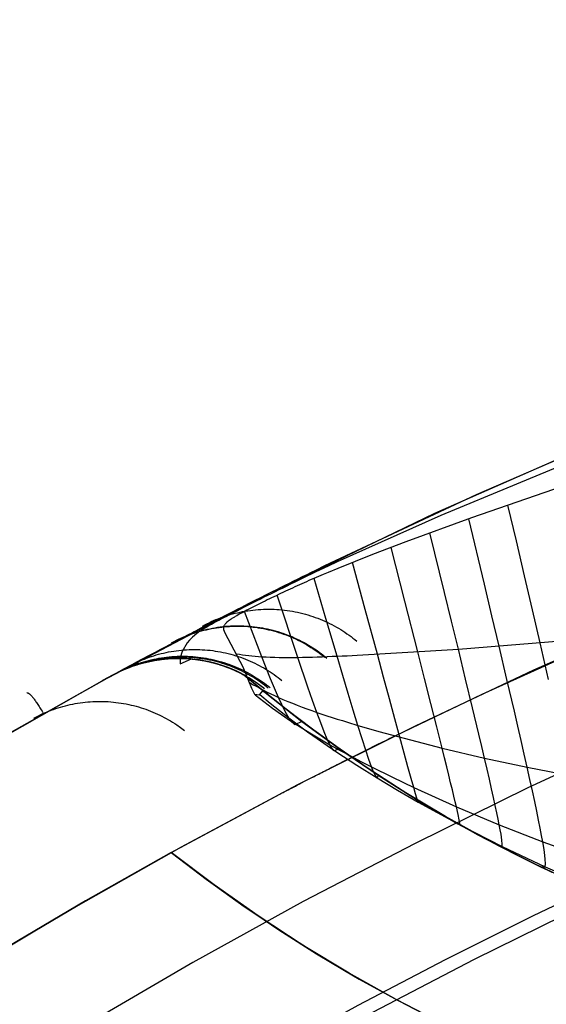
# Model space of a CAD drawing. Header units: millimetres. Extents: x -118 to 118, y -118 to 118.
# Tile 32 of 68: x -58 to -47, y 96 to 117. Entities that reach past the tile are written whole.
import ezdxf

# ---------------------------------------------------------------- set-up
doc = ezdxf.new("R2010")
doc.units = ezdxf.units.MM
doc.header["$MEASUREMENT"] = 0
doc.layers.add('Predefinito', color=5, linetype='Continuous')

msp = doc.modelspace()

# ---------------------------------------------------------------- linework, layer by layer
at = {"layer": 'Predefinito'}
for points in [[(2.028, 117.482), (-2.028, 117.482), (-6.082, 117.342), (-10.129, 117.063), (-14.163, 116.643), (-18.181, 116.085), (-22.177, 115.388), (-26.146, 114.554), (-30.085, 113.583), (-33.987, 112.477), (-37.849, 111.237), (-41.666, 109.864), (-45.433, 108.361), (-49.146, 106.728), (-52.801, 104.968), (-56.393, 103.083), (-59.917, 101.075)], [(0, 113.5), (-2.519, 113.472), (-5.06, 113.387), (-7.62, 113.244), (-10.198, 113.041), (-12.793, 112.777), (-15.401, 112.45), (-18.022, 112.06), (-20.653, 111.605), (-23.291, 111.084), (-25.935, 110.497), (-28.583, 109.842), (-31.23, 109.119), (-33.877, 108.326), (-36.518, 107.465), (-39.153, 106.533), (-41.779, 105.531), (-44.392, 104.459), (-46.99, 103.316), (-49.57, 102.103), (-52.13, 100.82), (-54.666, 99.468), (-57.177, 98.046), (-59.658, 96.556)], [(-53.299, 103.218), (-53.382, 103.261), (-53.466, 103.302), (-53.551, 103.339), (-53.637, 103.374), (-53.724, 103.406), (-53.812, 103.436), (-53.901, 103.463), (-53.99, 103.487), (-54.081, 103.508), (-54.172, 103.526), (-54.264, 103.542), (-54.357, 103.555), (-54.45, 103.565), (-54.543, 103.572), (-54.636, 103.576), (-54.729, 103.577), (-54.821, 103.575), (-54.914, 103.571), (-55.007, 103.563), (-55.1, 103.553), (-55.192, 103.54), (-55.284, 103.524), (-55.375, 103.505), (-55.466, 103.483), (-55.556, 103.459), (-55.644, 103.432), (-55.732, 103.402), (-55.819, 103.37), (-55.904, 103.334), (-55.989, 103.296), (-56.073, 103.256), (-56.156, 103.212)], [(-61.251, 100.272), (-58.722, 101.774), (-56.156, 103.212)], [(-61.251, 100.272), (-58.745, 101.761), (-56.203, 103.187)], [(-33.558, 103.176), (-36.057, 102.308), (-38.543, 101.374), (-41.016, 100.375), (-43.459, 99.318), (-45.881, 98.2), (-48.282, 97.02), (-50.662, 95.779), (-53.009, 94.483), (-55.325, 93.131), (-57.612, 91.723), (-59.869, 90.259)], [(-46.582, 98.917), (-47.396, 99.312), (-48.196, 99.73), (-48.979, 100.17), (-49.746, 100.631), (-50.494, 101.112), (-51.225, 101.613), (-51.936, 102.131), (-52.628, 102.667), (-53.299, 103.218)], [(-32.914, 96.098), (-33.958, 96.085), (-35.002, 96.108), (-36.044, 96.167), (-37.084, 96.261), (-38.12, 96.392), (-39.151, 96.559), (-40.176, 96.761), (-41.192, 96.999), (-42.2, 97.272), (-43.198, 97.579), (-44.185, 97.921), (-45.159, 98.297), (-46.12, 98.706), (-47.066, 99.148), (-47.996, 99.623), (-48.909, 100.13), (-49.804, 100.668), (-50.68, 101.236), (-51.535, 101.835), (-52.37, 102.463), (-53.182, 103.119)], [(-52.882, 102.871), (-52.833, 102.832), (-52.034, 102.205), (-51.214, 101.605), (-50.374, 101.033), (-49.515, 100.489), (-48.638, 99.975), (-47.746, 99.492), (-46.835, 99.037), (-45.91, 98.613), (-44.973, 98.221), (-44.022, 97.862), (-43.06, 97.534), (-42.087, 97.239), (-41.105, 96.977), (-40.115, 96.748), (-39.117, 96.553), (-38.114, 96.391), (-37.106, 96.264), (-36.093, 96.17), (-35.079, 96.111), (-34.063, 96.086), (-33.046, 96.095)], [(-54.881, 99.349), (-52.516, 100.62)], [(-58.598, 97.203), (-56.75, 98.294), (-54.881, 99.349)], [(-54.881, 99.349), (-56.75, 98.294), (-58.598, 97.203)], [(-54.881, 99.349), (-54.12, 98.77), (-53.338, 98.209), (-52.536, 97.667), (-51.714, 97.145), (-50.873, 96.645), (-50.015, 96.167), (-49.139, 95.711), (-48.247, 95.28), (-47.34, 94.873), (-46.418, 94.492), (-45.483, 94.137), (-44.537, 93.808), (-43.579, 93.507), (-42.612, 93.235), (-41.636, 92.99), (-40.653, 92.774), (-39.664, 92.588), (-38.67, 92.43), (-37.673, 92.302), (-36.675, 92.204), (-35.675, 92.135), (-34.676, 92.095), (-33.679, 92.085)], [(-33.085, 92.093), (-34.256, 92.087), (-35.427, 92.122), (-36.596, 92.197), (-37.762, 92.312), (-38.923, 92.467), (-40.078, 92.662), (-41.226, 92.896), (-42.365, 93.17), (-43.494, 93.482), (-44.611, 93.833), (-45.716, 94.222), (-46.807, 94.649), (-47.883, 95.113), (-48.942, 95.613), (-49.984, 96.15), (-51.006, 96.722), (-52.008, 97.328), (-52.989, 97.969), (-53.947, 98.643), (-54.881, 99.349)]]:
    msp.add_lwpolyline(points, dxfattribs=at)
at = {"layer": 'Predefinito', "extrusion": (0.911379, 0.402689, -0.085031)}
msp.add_lwpolyline([(117.5, -135.429), (117.499, -135.373), (117.498, -135.317), (117.495, -135.262), (117.492, -135.206), (117.487, -135.15), (117.481, -135.094), (117.474, -135.038), (117.467, -134.982), (117.458, -134.927), (117.448, -134.871), (117.437, -134.815), (117.425, -134.76), (117.411, -134.705), (117.397, -134.65), (117.382, -134.595), (117.366, -134.541), (117.348, -134.487), (117.33, -134.433), (117.311, -134.38), (117.29, -134.327), (117.269, -134.275), (117.247, -134.222), (117.224, -134.171), (117.199, -134.12), (117.174, -134.069), (117.148, -134.019), (117.122, -133.97), (117.094, -133.921), (117.065, -133.873), (117.036, -133.826), (117.006, -133.779), (116.975, -133.733)], dxfattribs=at)
at = {"layer": 'Predefinito', "extrusion": (0.907872, 0.409396, -0.090354)}
msp.add_lwpolyline([(117.5, -135.289), (117.498, -135.186), (117.493, -135.082), (117.484, -134.979), (117.471, -134.876), (117.455, -134.773), (117.436, -134.67), (117.412, -134.568), (117.385, -134.467), (117.355, -134.367), (117.321, -134.268), (117.284, -134.17), (117.243, -134.074), (117.199, -133.979), (117.152, -133.887), (117.103, -133.796), (117.05, -133.708)], dxfattribs=at)
at = {"layer": 'Predefinito', "extrusion": (0.904591, 0.4162, -0.092158)}
msp.add_lwpolyline([(117.5, -135.187), (117.499, -135.094), (117.494, -134.999), (117.487, -134.905), (117.476, -134.811), (117.463, -134.717), (117.447, -134.624), (117.427, -134.53), (117.405, -134.438), (117.38, -134.346), (117.352, -134.255), (117.321, -134.165), (117.287, -134.077), (117.25, -133.989), (117.211, -133.903), (117.17, -133.819), (117.126, -133.736)], dxfattribs=at)
at = {"layer": 'Predefinito', "extrusion": (0.900355, 0.422547, -0.103995)}
msp.add_lwpolyline([(117.5, -134.943), (117.499, -134.859), (117.495, -134.774), (117.489, -134.69), (117.481, -134.605), (117.47, -134.521), (117.457, -134.436), (117.441, -134.352), (117.423, -134.269), (117.403, -134.186), (117.38, -134.104), (117.355, -134.022), (117.328, -133.942), (117.298, -133.862), (117.266, -133.783), (117.233, -133.705), (117.197, -133.629)], dxfattribs=at)
at = {"layer": 'Predefinito', "extrusion": (0.898207, 0.429873, -0.091839)}
msp.add_lwpolyline([(117.5, -135.019), (117.499, -134.946), (117.496, -134.872), (117.492, -134.798), (117.485, -134.724), (117.477, -134.65), (117.467, -134.577), (117.455, -134.503), (117.442, -134.43), (117.426, -134.357), (117.409, -134.285), (117.39, -134.213), (117.369, -134.142), (117.346, -134.071), (117.322, -134.001), (117.296, -133.932), (117.268, -133.864)], dxfattribs=at)
at = {"layer": 'Predefinito', "extrusion": (0.897307, 0.433633, -0.082473)}
msp.add_lwpolyline([(117.5, -135.093), (117.499, -135.024), (117.497, -134.956), (117.493, -134.888), (117.488, -134.82), (117.481, -134.751), (117.472, -134.683), (117.462, -134.616), (117.45, -134.548), (117.437, -134.481), (117.422, -134.413), (117.406, -134.347), (117.388, -134.281), (117.369, -134.215), (117.348, -134.15), (117.326, -134.085), (117.302, -134.021)], dxfattribs=at)
at = {"layer": 'Predefinito', "extrusion": (0.893799, 0.436125, -0.104493)}
msp.add_lwpolyline([(117.5, -134.774), (117.499, -134.71), (117.497, -134.647), (117.494, -134.584), (117.489, -134.521), (117.483, -134.458), (117.476, -134.394), (117.467, -134.332), (117.457, -134.269), (117.446, -134.206), (117.433, -134.144), (117.419, -134.082), (117.404, -134.02), (117.387, -133.959), (117.37, -133.898), (117.35, -133.838), (117.33, -133.778)], dxfattribs=at)
at = {"layer": 'Predefinito', "extrusion": (0.83088, 0.416862, -0.368597)}
msp.add_lwpolyline([(117.5, -125.705), (117.5, -125.651), (117.498, -125.598), (117.496, -125.544), (117.492, -125.491), (117.488, -125.437), (117.483, -125.384), (117.477, -125.33), (117.469, -125.277), (117.461, -125.224), (117.452, -125.171), (117.442, -125.118), (117.431, -125.066), (117.419, -125.013), (117.406, -124.961), (117.393, -124.91), (117.378, -124.858)], dxfattribs=at)
at = {"layer": 'Predefinito', "extrusion": (0.863786, 0.429476, -0.263484)}
msp.add_lwpolyline([(117.5, -130.58), (117.499, -130.524), (117.498, -130.468), (117.495, -130.412), (117.492, -130.356), (117.487, -130.3), (117.481, -130.245), (117.474, -130.189), (117.466, -130.133), (117.458, -130.078), (117.448, -130.022), (117.437, -129.967), (117.425, -129.912), (117.412, -129.858), (117.398, -129.803), (117.383, -129.749), (117.367, -129.696)], dxfattribs=at)
at = {"layer": 'Predefinito', "extrusion": (0.78281, 0.396121, -0.479893)}
msp.add_lwpolyline([(117.5, -118.476), (117.498, -118.372), (117.493, -118.268), (117.484, -118.164), (117.471, -118.06), (117.455, -117.957), (117.435, -117.855), (117.412, -117.753), (117.385, -117.653)], dxfattribs=at)
at = {"layer": 'Predefinito', "extrusion": (-0.653237, -0.335613, 0.678709)}
msp.add_lwpolyline([(-117.5, -98.803), (-117.498, -98.701), (-117.493, -98.599), (-117.484, -98.497), (-117.472, -98.395), (-117.456, -98.293), (-117.437, -98.192), (-117.415, -98.093), (-117.389, -97.994)], dxfattribs=at)
at = {"layer": 'Predefinito', "extrusion": (-0.49989, -0.259949, 0.826158)}
msp.add_lwpolyline([(-117.5, -75.432), (-117.5, -75.377), (-117.498, -75.323), (-117.496, -75.269), (-117.492, -75.215), (-117.488, -75.161), (-117.482, -75.107), (-117.476, -75.053), (-117.469, -74.999), (-117.46, -74.945), (-117.451, -74.891), (-117.441, -74.838), (-117.429, -74.785), (-117.417, -74.732), (-117.404, -74.679), (-117.39, -74.627), (-117.375, -74.575)], dxfattribs=at)
at = {"layer": 'Predefinito', "extrusion": (-0.27241, -0.143859, 0.951366)}
msp.add_lwpolyline([(-117.5, -40.759), (-117.499, -40.682), (-117.496, -40.605), (-117.491, -40.528), (-117.484, -40.451), (-117.475, -40.374), (-117.464, -40.298), (-117.451, -40.221), (-117.436, -40.145), (-117.42, -40.069), (-117.401, -39.994), (-117.38, -39.919), (-117.357, -39.845), (-117.333, -39.772), (-117.307, -39.7), (-117.278, -39.628), (-117.249, -39.557)], dxfattribs=at)
at = {"layer": 'Predefinito', "extrusion": (-0.36224, -0.190061, 0.912502)}
msp.add_lwpolyline([(-117.5, -54.454), (-117.499, -54.391), (-117.497, -54.328), (-117.494, -54.265), (-117.489, -54.202), (-117.483, -54.139), (-117.476, -54.076), (-117.467, -54.013), (-117.457, -53.95), (-117.446, -53.888), (-117.433, -53.826), (-117.419, -53.764), (-117.404, -53.703), (-117.388, -53.641), (-117.37, -53.581), (-117.351, -53.521), (-117.331, -53.461)], dxfattribs=at)
at = {"layer": 'Predefinito', "extrusion": (-0.218887, -0.116179, 0.968809)}
msp.add_lwpolyline([(-117.5, -32.58), (-117.499, -32.489), (-117.494, -32.397), (-117.487, -32.305), (-117.477, -32.213), (-117.465, -32.122), (-117.449, -32.03), (-117.431, -31.939), (-117.409, -31.849), (-117.385, -31.759), (-117.359, -31.67), (-117.329, -31.582), (-117.297, -31.496), (-117.262, -31.41), (-117.225, -31.326), (-117.185, -31.243), (-117.143, -31.161)], dxfattribs=at)
at = {"layer": 'Predefinito', "extrusion": (-0.158841, -0.084955, 0.983642)}
msp.add_lwpolyline([(-117.5, -23.379), (-117.499, -23.32), (-117.498, -23.261), (-117.495, -23.202), (-117.491, -23.143), (-117.485, -23.083), (-117.479, -23.024), (-117.471, -22.965), (-117.463, -22.906), (-117.453, -22.847), (-117.441, -22.788), (-117.429, -22.729), (-117.415, -22.671), (-117.401, -22.612), (-117.385, -22.554), (-117.367, -22.497), (-117.349, -22.439), (-117.33, -22.382), (-117.309, -22.326), (-117.287, -22.27), (-117.265, -22.214), (-117.241, -22.159), (-117.216, -22.104), (-117.19, -22.05), (-117.163, -21.997), (-117.135, -21.944), (-117.106, -21.892), (-117.076, -21.84), (-117.045, -21.79), (-117.013, -21.74), (-116.98, -21.691), (-116.946, -21.642), (-116.912, -21.594)], dxfattribs=at)
at = {"layer": 'Predefinito', "extrusion": (0.000559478, 0.000304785, 1)}
msp.add_lwpolyline([(-56.157, 103.212), (-56.067, 103.259), (-55.975, 103.303), (-55.881, 103.344), (-55.784, 103.383), (-55.735, 103.401), (-55.685, 103.418), (-55.635, 103.435), (-55.585, 103.45), (-55.534, 103.465), (-55.482, 103.479), (-55.43, 103.492), (-55.378, 103.505), (-55.325, 103.516), (-55.273, 103.526), (-55.219, 103.536), (-55.166, 103.544), (-55.112, 103.552), (-55.058, 103.558), (-55.004, 103.564), (-54.949, 103.569), (-54.895, 103.572), (-54.84, 103.575), (-54.785, 103.577), (-54.73, 103.577), (-54.675, 103.577), (-54.62, 103.575), (-54.565, 103.573), (-54.511, 103.57), (-54.456, 103.565), (-54.401, 103.56), (-54.346, 103.554), (-54.292, 103.546), (-54.237, 103.538), (-54.183, 103.528), (-54.129, 103.518), (-54.076, 103.507), (-54.022, 103.494), (-53.969, 103.481), (-53.916, 103.467), (-53.864, 103.452), (-53.812, 103.436), (-53.76, 103.419), (-53.709, 103.401), (-53.658, 103.382), (-53.608, 103.363), (-53.558, 103.342), (-53.509, 103.321), (-53.46, 103.299), (-53.412, 103.276), (-53.364, 103.252), (-53.317, 103.228), (-53.271, 103.203), (-53.225, 103.177), (-53.18, 103.15), (-53.091, 103.095), (-53.005, 103.038), (-52.922, 102.977)], dxfattribs=at)
at = {"layer": 'Predefinito', "extrusion": (0.000559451, 0.000304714, 1)}
msp.add_lwpolyline([(-56.157, 103.212), (-56.071, 103.257), (-55.982, 103.3), (-55.891, 103.34), (-55.798, 103.377), (-55.704, 103.412), (-55.607, 103.444), (-55.509, 103.472), (-55.409, 103.497), (-55.308, 103.519), (-55.205, 103.538), (-55.102, 103.553), (-55.05, 103.559), (-54.998, 103.564), (-54.945, 103.569), (-54.893, 103.572), (-54.84, 103.575), (-54.787, 103.576), (-54.734, 103.577), (-54.682, 103.577), (-54.629, 103.576), (-54.576, 103.574), (-54.523, 103.571), (-54.47, 103.567), (-54.417, 103.562), (-54.365, 103.556), (-54.312, 103.549), (-54.26, 103.541), (-54.207, 103.533), (-54.155, 103.523), (-54.103, 103.513), (-54.052, 103.501), (-54.001, 103.489), (-53.95, 103.476), (-53.899, 103.462), (-53.849, 103.447), (-53.799, 103.432), (-53.749, 103.415), (-53.651, 103.379), (-53.555, 103.341), (-53.46, 103.299), (-53.368, 103.254), (-53.278, 103.207), (-53.19, 103.156), (-53.104, 103.104), (-53.021, 103.048)], dxfattribs=at)
at = {"layer": 'Predefinito', "extrusion": (0.000559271, 0.000304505, 1)}
msp.add_lwpolyline([(-56.156, 103.212), (-56.074, 103.255), (-55.99, 103.296), (-55.903, 103.335), (-55.815, 103.371), (-55.724, 103.405), (-55.633, 103.436), (-55.539, 103.464), (-55.444, 103.489), (-55.348, 103.511), (-55.251, 103.53), (-55.152, 103.546), (-55.053, 103.559), (-54.953, 103.568), (-54.853, 103.574), (-54.752, 103.577), (-54.651, 103.576), (-54.55, 103.572), (-54.449, 103.565), (-54.348, 103.554), (-54.248, 103.539), (-54.148, 103.522), (-54.05, 103.501), (-53.952, 103.477), (-53.855, 103.449), (-53.76, 103.419), (-53.666, 103.385), (-53.574, 103.349), (-53.483, 103.309), (-53.394, 103.267), (-53.307, 103.223), (-53.223, 103.176), (-53.14, 103.126)], dxfattribs=at)
at = {"layer": 'Predefinito', "extrusion": (-0.05934, -0.032266, 0.997716)}
msp.add_lwpolyline([(-117.5, -8.304), (-117.499, -8.213), (-117.494, -8.122), (-117.487, -8.031), (-117.478, -7.938), (-117.465, -7.846), (-117.449, -7.754), (-117.43, -7.662), (-117.409, -7.57), (-117.384, -7.478), (-117.356, -7.387), (-117.326, -7.296), (-117.292, -7.207), (-117.256, -7.118), (-117.216, -7.03), (-117.174, -6.944), (-117.129, -6.859), (-117.081, -6.775), (-117.031, -6.693), (-116.978, -6.613), (-116.922, -6.535), (-116.865, -6.458), (-116.805, -6.384), (-116.743, -6.312), (-116.678, -6.242), (-116.612, -6.174), (-116.545, -6.109), (-116.475, -6.046), (-116.404, -5.986), (-116.332, -5.928), (-116.258, -5.873), (-116.183, -5.821), (-116.107, -5.771)], dxfattribs=at)
at = {"layer": 'Predefinito', "extrusion": (-0.097051, -0.05244, 0.993897)}
msp.add_lwpolyline([(-117.5, -13.941), (-117.499, -13.863), (-117.496, -13.785), (-117.491, -13.706), (-117.484, -13.627), (-117.474, -13.548), (-117.463, -13.469), (-117.449, -13.39), (-117.433, -13.311), (-117.415, -13.233), (-117.395, -13.154), (-117.373, -13.076), (-117.348, -12.999), (-117.322, -12.922), (-117.293, -12.846), (-117.262, -12.771), (-117.23, -12.696), (-117.195, -12.622), (-117.158, -12.55), (-117.119, -12.478), (-117.079, -12.408), (-117.036, -12.339), (-116.992, -12.271), (-116.946, -12.204), (-116.899, -12.139), (-116.849, -12.075), (-116.799, -12.013), (-116.747, -11.953), (-116.693, -11.894), (-116.638, -11.837), (-116.582, -11.781), (-116.525, -11.728), (-116.467, -11.676)], dxfattribs=at)
at = {"layer": 'Predefinito', "extrusion": (0.002747, 0.001503, 0.999995)}
msp.add_lwpolyline([(-56.076, 103.256), (-56.029, 103.281), (-55.982, 103.305), (-55.934, 103.329), (-55.886, 103.352), (-55.837, 103.374), (-55.787, 103.395), (-55.737, 103.415), (-55.686, 103.435), (-55.634, 103.454), (-55.582, 103.471), (-55.53, 103.488), (-55.476, 103.504), (-55.423, 103.519), (-55.369, 103.533), (-55.314, 103.547), (-55.26, 103.559), (-55.204, 103.57), (-55.149, 103.58), (-55.093, 103.589), (-55.037, 103.597), (-54.98, 103.605), (-54.924, 103.611), (-54.867, 103.615), (-54.81, 103.619), (-54.752, 103.622), (-54.695, 103.624), (-54.638, 103.624), (-54.58, 103.624), (-54.523, 103.622), (-54.465, 103.619), (-54.408, 103.616), (-54.35, 103.611), (-54.293, 103.605), (-54.236, 103.598), (-54.179, 103.589), (-54.122, 103.58), (-54.066, 103.57), (-54.01, 103.558), (-53.954, 103.546), (-53.898, 103.532), (-53.843, 103.517), (-53.788, 103.502), (-53.733, 103.485), (-53.679, 103.468), (-53.626, 103.449), (-53.572, 103.429), (-53.52, 103.409), (-53.468, 103.387), (-53.416, 103.365), (-53.365, 103.342), (-53.315, 103.318), (-53.265, 103.293), (-53.216, 103.267), (-53.168, 103.24), (-53.12, 103.213), (-53.073, 103.185), (-53.027, 103.156), (-52.981, 103.126), (-52.936, 103.096), (-52.892, 103.065), (-52.849, 103.034), (-52.806, 103.002), (-52.765, 102.969), (-52.724, 102.936)], dxfattribs=at)
at = {"layer": 'Predefinito', "extrusion": (-0.012992, -0.007104, 0.99989)}
msp.add_lwpolyline([(-57.871, 102.275), (-57.78, 102.323), (-57.685, 102.368), (-57.638, 102.39), (-57.589, 102.41), (-57.54, 102.43), (-57.49, 102.45), (-57.44, 102.468), (-57.389, 102.486), (-57.338, 102.502), (-57.286, 102.518), (-57.234, 102.533), (-57.181, 102.547), (-57.128, 102.561), (-57.075, 102.573), (-57.021, 102.584), (-56.967, 102.594), (-56.913, 102.604), (-56.858, 102.612), (-56.803, 102.619), (-56.748, 102.626), (-56.693, 102.631), (-56.637, 102.635), (-56.581, 102.639), (-56.526, 102.641), (-56.47, 102.642), (-56.414, 102.642), (-56.358, 102.641), (-56.302, 102.64), (-56.246, 102.637), (-56.19, 102.633), (-56.134, 102.628), (-56.078, 102.621), (-56.023, 102.614), (-55.967, 102.606), (-55.912, 102.597), (-55.857, 102.587), (-55.802, 102.576), (-55.748, 102.563), (-55.694, 102.55), (-55.64, 102.536), (-55.586, 102.521), (-55.533, 102.505), (-55.481, 102.488), (-55.429, 102.47), (-55.377, 102.451), (-55.326, 102.431), (-55.275, 102.41), (-55.225, 102.389), (-55.175, 102.366), (-55.126, 102.343), (-55.077, 102.319), (-55.03, 102.294), (-54.982, 102.269), (-54.936, 102.243), (-54.89, 102.216), (-54.845, 102.188), (-54.8, 102.16), (-54.756, 102.131), (-54.67, 102.071), (-54.588, 102.008)], dxfattribs=at)
at = {"layer": 'Predefinito', "extrusion": (0.013678, 0.007476, 0.999878)}
msp.add_lwpolyline([(-54.857, 103.922), (-54.81, 103.948), (-54.762, 103.972), (-54.714, 103.995), (-54.665, 104.018), (-54.616, 104.04), (-54.566, 104.062), (-54.515, 104.082), (-54.464, 104.102), (-54.412, 104.121), (-54.36, 104.138), (-54.307, 104.155), (-54.253, 104.171), (-54.199, 104.186), (-54.145, 104.201), (-54.09, 104.214), (-54.035, 104.226), (-53.979, 104.237), (-53.923, 104.247), (-53.867, 104.256), (-53.81, 104.264), (-53.754, 104.271), (-53.696, 104.277), (-53.639, 104.282), (-53.582, 104.286), (-53.524, 104.288), (-53.466, 104.29), (-53.408, 104.29), (-53.351, 104.289), (-53.293, 104.287), (-53.235, 104.284), (-53.177, 104.28), (-53.119, 104.275), (-53.062, 104.269), (-53.004, 104.261), (-52.947, 104.253), (-52.89, 104.243), (-52.833, 104.232), (-52.776, 104.22), (-52.72, 104.208), (-52.664, 104.194), (-52.608, 104.179), (-52.553, 104.163), (-52.498, 104.145), (-52.444, 104.127), (-52.39, 104.108), (-52.337, 104.088), (-52.284, 104.067), (-52.231, 104.045), (-52.18, 104.022), (-52.129, 103.999), (-52.078, 103.974), (-52.028, 103.949), (-51.979, 103.922), (-51.93, 103.895), (-51.883, 103.867), (-51.835, 103.839), (-51.789, 103.809), (-51.743, 103.779), (-51.699, 103.748), (-51.654, 103.717), (-51.611, 103.685), (-51.569, 103.652), (-51.527, 103.619), (-51.486, 103.585)], dxfattribs=at)
at = {"layer": 'Predefinito', "extrusion": (0.019831, 0.010824, 0.999745)}
msp.add_lwpolyline([(117.5, -2.388), (117.5, -2.441), (117.498, -2.494), (117.496, -2.547), (117.492, -2.601), (117.488, -2.655), (117.483, -2.709), (117.476, -2.763), (117.469, -2.817), (117.461, -2.871), (117.451, -2.925), (117.441, -2.98), (117.43, -3.034), (117.417, -3.089), (117.403, -3.143), (117.389, -3.197), (117.373, -3.251), (117.356, -3.305), (117.339, -3.359), (117.32, -3.412), (117.3, -3.466), (117.279, -3.519), (117.257, -3.571), (117.234, -3.624), (117.209, -3.676), (117.184, -3.727), (117.158, -3.779), (117.131, -3.829), (117.103, -3.88), (117.074, -3.929), (117.044, -3.979), (117.012, -4.027), (116.98, -4.075), (116.948, -4.123), (116.914, -4.169), (116.879, -4.216), (116.843, -4.261), (116.807, -4.306), (116.77, -4.349), (116.732, -4.393), (116.693, -4.435), (116.653, -4.477), (116.613, -4.517), (116.572, -4.557), (116.531, -4.596), (116.488, -4.634), (116.446, -4.671), (116.402, -4.708), (116.358, -4.743), (116.314, -4.778), (116.269, -4.811), (116.223, -4.844), (116.177, -4.875), (116.131, -4.906), (116.084, -4.936), (116.037, -4.964), (115.989, -4.992), (115.942, -5.019), (115.894, -5.044), (115.846, -5.069), (115.797, -5.093), (115.748, -5.116), (115.7, -5.138), (115.651, -5.158), (115.602, -5.178)], dxfattribs=at)
at = {"layer": 'Predefinito', "extrusion": (0.013299, 0.007248, 0.999885)}
msp.add_lwpolyline([(-54.866, 103.915), (-54.819, 103.94), (-54.772, 103.964), (-54.725, 103.987), (-54.676, 104.01), (-54.627, 104.032), (-54.578, 104.053), (-54.528, 104.073), (-54.477, 104.093), (-54.426, 104.111), (-54.374, 104.129), (-54.322, 104.146), (-54.269, 104.162), (-54.216, 104.177), (-54.162, 104.191), (-54.108, 104.204), (-54.053, 104.216), (-53.998, 104.227), (-53.943, 104.237), (-53.887, 104.246), (-53.831, 104.254), (-53.775, 104.261), (-53.719, 104.267), (-53.662, 104.272), (-53.606, 104.276), (-53.549, 104.279), (-53.492, 104.281), (-53.435, 104.281), (-53.377, 104.281), (-53.32, 104.279), (-53.263, 104.277), (-53.206, 104.273), (-53.149, 104.268), (-53.092, 104.262), (-53.035, 104.255), (-52.978, 104.247), (-52.922, 104.238), (-52.866, 104.228), (-52.81, 104.216), (-52.754, 104.204), (-52.699, 104.191), (-52.644, 104.176), (-52.589, 104.161), (-52.535, 104.144), (-52.481, 104.127), (-52.427, 104.109), (-52.375, 104.089), (-52.322, 104.069), (-52.27, 104.048), (-52.219, 104.026), (-52.168, 104.003), (-52.118, 103.979), (-52.068, 103.954), (-52.02, 103.929), (-51.971, 103.903), (-51.924, 103.876), (-51.877, 103.848), (-51.831, 103.819), (-51.785, 103.79), (-51.74, 103.76), (-51.696, 103.729), (-51.653, 103.698), (-51.611, 103.666), (-51.569, 103.634), (-51.528, 103.601)], dxfattribs=at)
at = {"layer": 'Predefinito', "extrusion": (0.004093, 0.00223, 0.999989)}
msp.add_lwpolyline([(-55.802, 103.405), (-55.756, 103.429), (-55.709, 103.453), (-55.662, 103.477), (-55.613, 103.499), (-55.565, 103.521), (-55.515, 103.542), (-55.465, 103.562), (-55.415, 103.582), (-55.363, 103.6), (-55.312, 103.618), (-55.26, 103.635), (-55.207, 103.651), (-55.154, 103.666), (-55.1, 103.68), (-55.046, 103.693), (-54.992, 103.705), (-54.937, 103.716), (-54.882, 103.726), (-54.826, 103.735), (-54.77, 103.743), (-54.714, 103.75), (-54.658, 103.756), (-54.602, 103.761), (-54.545, 103.765), (-54.488, 103.768), (-54.431, 103.77), (-54.374, 103.77), (-54.317, 103.77), (-54.26, 103.769), (-54.203, 103.766), (-54.146, 103.762), (-54.089, 103.758), (-54.032, 103.752), (-53.976, 103.745), (-53.919, 103.737), (-53.863, 103.728), (-53.807, 103.718), (-53.751, 103.706), (-53.695, 103.694), (-53.64, 103.681), (-53.585, 103.667), (-53.53, 103.651), (-53.476, 103.635), (-53.423, 103.618), (-53.369, 103.6), (-53.316, 103.58), (-53.264, 103.56), (-53.212, 103.539), (-53.161, 103.517), (-53.11, 103.494), (-53.06, 103.471), (-53.011, 103.446), (-52.962, 103.421), (-52.914, 103.395), (-52.866, 103.368), (-52.819, 103.34), (-52.773, 103.312), (-52.728, 103.283), (-52.683, 103.253), (-52.639, 103.223), (-52.596, 103.191), (-52.553, 103.16), (-52.512, 103.128), (-52.471, 103.095)], dxfattribs=at)
at = {"layer": 'Predefinito', "extrusion": (0.001156, 0.000629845, 0.999999)}
msp.add_lwpolyline([(-56.097, 103.244), (-56.051, 103.269), (-56.004, 103.293), (-55.957, 103.316), (-55.908, 103.339), (-55.86, 103.36), (-55.81, 103.381), (-55.76, 103.402), (-55.71, 103.421), (-55.658, 103.439), (-55.607, 103.457), (-55.555, 103.474), (-55.502, 103.49), (-55.449, 103.505), (-55.395, 103.519), (-55.341, 103.532), (-55.287, 103.544), (-55.232, 103.555), (-55.177, 103.565), (-55.121, 103.574), (-55.065, 103.582), (-55.009, 103.59), (-54.953, 103.596), (-54.897, 103.601), (-54.84, 103.604), (-54.783, 103.607), (-54.726, 103.609), (-54.67, 103.61), (-54.612, 103.609), (-54.555, 103.608), (-54.498, 103.605), (-54.441, 103.602), (-54.384, 103.597), (-54.328, 103.591), (-54.271, 103.584), (-54.214, 103.576), (-54.158, 103.567), (-54.102, 103.557), (-54.046, 103.546), (-53.99, 103.534), (-53.935, 103.52), (-53.88, 103.506), (-53.826, 103.491), (-53.772, 103.474), (-53.718, 103.457), (-53.664, 103.439), (-53.612, 103.42), (-53.559, 103.4), (-53.508, 103.379), (-53.456, 103.357), (-53.406, 103.334), (-53.355, 103.31), (-53.306, 103.286), (-53.257, 103.26), (-53.209, 103.234), (-53.161, 103.207), (-53.115, 103.18), (-53.068, 103.151), (-53.023, 103.122), (-52.978, 103.092), (-52.934, 103.062), (-52.891, 103.031), (-52.849, 102.999), (-52.807, 102.967), (-52.766, 102.934)], dxfattribs=at)
at = {"layer": 'Predefinito', "extrusion": (0.000559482, 0.000304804, 1)}
msp.add_lwpolyline([(-56.157, 103.212), (-56.065, 103.26), (-56.018, 103.283), (-55.97, 103.305), (-55.922, 103.327), (-55.873, 103.348), (-55.823, 103.368), (-55.773, 103.387), (-55.723, 103.405), (-55.672, 103.423), (-55.62, 103.44), (-55.568, 103.455), (-55.515, 103.47), (-55.462, 103.484), (-55.409, 103.497), (-55.355, 103.51), (-55.301, 103.521), (-55.246, 103.531), (-55.191, 103.54), (-55.136, 103.548), (-55.081, 103.556), (-55.025, 103.562), (-54.969, 103.567), (-54.913, 103.571), (-54.857, 103.574), (-54.801, 103.576), (-54.745, 103.577), (-54.688, 103.577), (-54.632, 103.576), (-54.575, 103.574), (-54.519, 103.57), (-54.462, 103.566), (-54.406, 103.561), (-54.35, 103.554), (-54.294, 103.546), (-54.238, 103.538), (-54.182, 103.528), (-54.127, 103.518), (-54.072, 103.506), (-54.017, 103.493), (-53.962, 103.479), (-53.908, 103.465), (-53.854, 103.449), (-53.801, 103.432), (-53.748, 103.415), (-53.696, 103.396), (-53.644, 103.377), (-53.592, 103.356), (-53.541, 103.335), (-53.491, 103.313), (-53.441, 103.29), (-53.391, 103.266), (-53.343, 103.241), (-53.295, 103.216), (-53.247, 103.19), (-53.2, 103.163), (-53.154, 103.135), (-53.109, 103.107), (-53.064, 103.078), (-53.02, 103.048), (-52.977, 103.018), (-52.934, 102.987), (-52.852, 102.923)], dxfattribs=at)
at = {"layer": 'Predefinito', "extrusion": (0.000559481, 0.000304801, 1)}
msp.add_lwpolyline([(-56.157, 103.212), (-56.066, 103.259), (-55.972, 103.304), (-55.924, 103.326), (-55.875, 103.347), (-55.826, 103.366), (-55.777, 103.386), (-55.727, 103.404), (-55.676, 103.421), (-55.625, 103.438), (-55.573, 103.454), (-55.521, 103.469), (-55.469, 103.483), (-55.416, 103.496), (-55.363, 103.508), (-55.309, 103.519), (-55.255, 103.529), (-55.201, 103.539), (-55.146, 103.547), (-55.091, 103.554), (-55.036, 103.561), (-54.981, 103.566), (-54.925, 103.57), (-54.87, 103.574), (-54.814, 103.576), (-54.758, 103.577), (-54.702, 103.577), (-54.646, 103.576), (-54.59, 103.574), (-54.534, 103.571), (-54.478, 103.567), (-54.422, 103.562), (-54.367, 103.556), (-54.311, 103.549), (-54.256, 103.541), (-54.2, 103.531), (-54.145, 103.521), (-54.091, 103.51), (-54.036, 103.498), (-53.982, 103.484), (-53.928, 103.47), (-53.875, 103.455), (-53.822, 103.439), (-53.769, 103.422), (-53.717, 103.404), (-53.665, 103.385), (-53.614, 103.365), (-53.563, 103.344), (-53.512, 103.323), (-53.463, 103.3), (-53.414, 103.277), (-53.365, 103.253), (-53.317, 103.228), (-53.27, 103.202), (-53.223, 103.176), (-53.177, 103.149), (-53.132, 103.121), (-53.087, 103.093), (-53.043, 103.063), (-53, 103.034), (-52.957, 103.003), (-52.874, 102.941)], dxfattribs=at)
at = {"layer": 'Predefinito', "extrusion": (-9.82915e-05, 0.999981, -0.006159)}
msp.add_lwpolyline([(52.823, -99.365), (53.009, -110.982)], dxfattribs=at)
at = {"layer": 'Predefinito', "extrusion": (0, 1, 0)}
for points in [[(54.881, -99.999), (54.881, -132)], [(54.881, 0), (54.881, -99.999)]]:
    msp.add_lwpolyline(points, dxfattribs=at)
at = {"layer": 'Predefinito'}
for points in [[(0.053, 111.433, -161), (-2.635, 111.403, -161), (-5.322, 111.307, -161), (-8.007, 111.145, -161), (-10.689, 110.916, -161), (-13.366, 110.621, -161), (-16.036, 110.26, -161), (-18.7, 109.832, -161), (-21.355, 109.338, -161), (-23.999, 108.777, -161), (-26.633, 108.15, -161), (-29.254, 107.455, -161), (-31.861, 106.694, -161), (-34.453, 105.865, -161), (-37.028, 104.971, -161), (-39.583, 104.011, -161), (-42.118, 102.987, -161), (-44.627, 101.902, -161), (-47.112, 100.755, -161), (-49.571, 99.548, -161), (-52.004, 98.28, -161), (-54.408, 96.954, -161), (-56.782, 95.569, -161), (-59.124, 94.128, -161)], [(-56.156, 103.212, 0), (-56.375, 103.093, -115.495), (-56.349, 103.107, -117.217), (-56.246, 103.163, -120.661), (-56.052, 103.269, -124.099), (-55.911, 103.345, -125.813), (-55.732, 103.442, -127.523), (-55.626, 103.499, -128.375), (-55.506, 103.563, -129.224), (-55.368, 103.637, -130.071), (-55.209, 103.722, -130.913), (-55.12, 103.769, -131.331), (-55.022, 103.821, -131.747), (-54.913, 103.879, -132.16), (-54.854, 103.91, -132.365), (-54.791, 103.943, -132.569), (-54.723, 103.979, -132.77), (-54.651, 104.017, -132.97), (-54.612, 104.037, -133.068), (-54.572, 104.058, -133.166), (-54.53, 104.08, -133.263), (-54.487, 104.103, -133.36), (-54.441, 104.127, -133.455), (-54.394, 104.151, -133.55), (-54.345, 104.177, -133.644), (-54.294, 104.204, -133.736), (-54.24, 104.232, -133.827), (-54.185, 104.261, -133.917), (-54.127, 104.29, -134.005), (-54.068, 104.321, -134.091), (-54.006, 104.353, -134.175), (-53.942, 104.386, -134.257), (-53.876, 104.42, -134.337), (-53.808, 104.455, -134.415), (-53.738, 104.492, -134.491), (-53.665, 104.529, -134.565), (-53.591, 104.567, -134.636), (-53.515, 104.606, -134.705), (-53.437, 104.646, -134.771), (-53.358, 104.686, -134.834), (-53.277, 104.727, -134.894), (-53.195, 104.769, -134.951), (-53.111, 104.812, -135.006), (-53.026, 104.855, -135.057), (-52.939, 104.898, -135.106), (-52.852, 104.943, -135.152), (-52.763, 104.987, -135.194), (-52.672, 105.033, -135.234), (-52.581, 105.078, -135.271), (-52.489, 105.124, -135.306), (-52.396, 105.171, -135.337), (-52.302, 105.217, -135.366), (-52.208, 105.264, -135.393), (-52.113, 105.311, -135.417), (-52.018, 105.358, -135.438), (-51.922, 105.406, -135.457), (-51.826, 105.453, -135.474), (-51.729, 105.5, -135.489), (-51.536, 105.595, -135.514), (-48.233, 107.144, -135.851), (-45.079, 108.509, -136.12)], [(-45.715, 108.055, -135.059), (-49.01, 106.686, -135.019), (-51.266, 105.675, -135.014), (-51.461, 105.584, -135.013), (-51.556, 105.539, -135.011), (-51.65, 105.495, -135.006), (-51.743, 105.451, -135), (-51.834, 105.407, -134.991), (-51.925, 105.364, -134.98), (-52.014, 105.321, -134.967), (-52.103, 105.278, -134.951), (-52.191, 105.235, -134.932), (-52.279, 105.193, -134.911), (-52.366, 105.15, -134.886), (-52.452, 105.108, -134.859), (-52.537, 105.066, -134.829), (-52.62, 105.025, -134.795), (-52.702, 104.985, -134.759), (-52.783, 104.945, -134.719), (-52.861, 104.906, -134.677), (-52.939, 104.867, -134.632), (-53.015, 104.829, -134.584), (-53.089, 104.791, -134.532), (-53.162, 104.755, -134.478), (-53.233, 104.719, -134.422), (-53.303, 104.683, -134.362), (-53.37, 104.649, -134.3), (-53.404, 104.632, -134.267), (-53.436, 104.615, -134.235), (-53.468, 104.599, -134.201), (-53.5, 104.583, -134.167), (-53.531, 104.567, -134.133), (-53.561, 104.551, -134.097), (-53.62, 104.521, -134.025), (-53.676, 104.491, -133.951), (-53.73, 104.463, -133.875), (-53.782, 104.436, -133.796), (-53.831, 104.41, -133.716), (-53.878, 104.385, -133.633), (-53.923, 104.361, -133.548), (-53.965, 104.338, -133.462), (-54.004, 104.316, -133.373), (-54.041, 104.296, -133.283), (-54.076, 104.276, -133.192), (-54.108, 104.258, -133.099), (-54.137, 104.24, -133.005), (-54.165, 104.224, -132.91), (-54.19, 104.208, -132.814), (-54.214, 104.194, -132.717), (-54.236, 104.179, -132.62), (-54.256, 104.166, -132.521), (-54.292, 104.141, -132.321), (-54.324, 104.118, -132.119), (-54.376, 104.076, -131.708), (-54.418, 104.039, -131.293), (-54.483, 103.973, -130.457), (-54.53, 103.914, -129.616), (-54.639, 103.725, -126.239), (-54.685, 103.59, -122.844), (-54.687, 103.454, -116.02), (-54.442, 103.564, 0)], [(-45.964, 107.453, -134.188), (-48.338, 106.637, -134.289), (-49.77, 106.113, -134.379), (-50.498, 105.836, -134.439), (-51.253, 105.536, -134.517), (-51.463, 105.449, -134.532), (-51.568, 105.405, -134.536), (-51.673, 105.36, -134.537), (-51.777, 105.315, -134.535), (-51.829, 105.292, -134.532), (-51.881, 105.269, -134.529), (-51.933, 105.246, -134.524), (-51.985, 105.223, -134.518), (-52.036, 105.2, -134.511), (-52.088, 105.177, -134.503), (-52.139, 105.154, -134.494), (-52.19, 105.131, -134.484), (-52.241, 105.108, -134.472), (-52.292, 105.085, -134.458), (-52.343, 105.061, -134.444), (-52.394, 105.037, -134.427), (-52.446, 105.013, -134.409), (-52.497, 104.989, -134.389), (-52.547, 104.965, -134.368), (-52.597, 104.941, -134.345), (-52.646, 104.918, -134.321), (-52.694, 104.895, -134.295), (-52.742, 104.871, -134.268), (-52.79, 104.848, -134.239), (-52.837, 104.825, -134.208), (-52.883, 104.802, -134.176), (-52.929, 104.78, -134.142), (-52.974, 104.757, -134.107), (-53.019, 104.735, -134.07), (-53.062, 104.713, -134.031), (-53.106, 104.691, -133.991), (-53.148, 104.669, -133.948), (-53.19, 104.648, -133.904), (-53.23, 104.627, -133.857), (-53.27, 104.606, -133.809), (-53.309, 104.585, -133.758), (-53.347, 104.564, -133.706), (-53.384, 104.544, -133.651), (-53.419, 104.525, -133.594), (-53.453, 104.505, -133.535), (-53.486, 104.486, -133.474), (-53.502, 104.477, -133.443), (-53.517, 104.468, -133.411), (-53.532, 104.459, -133.378), (-53.546, 104.45, -133.346), (-53.559, 104.441, -133.313), (-53.572, 104.433, -133.279), (-53.597, 104.417, -133.212), (-53.619, 104.401, -133.144), (-53.639, 104.386, -133.076), (-53.657, 104.372, -133.007), (-53.673, 104.359, -132.937), (-53.686, 104.346, -132.868), (-53.698, 104.334, -132.8), (-53.708, 104.323, -132.733), (-53.716, 104.312, -132.667), (-53.722, 104.302, -132.602), (-53.732, 104.284, -132.475), (-53.739, 104.267, -132.352), (-53.742, 104.25, -132.231), (-53.743, 104.235, -132.114), (-53.741, 104.207, -131.887), (-53.712, 104.129, -131.231), (-53.32, 103.394, -124.768), (-53.194, 103.086, -121.154), (-53.129, 102.924, -118.419), (-53.065, 102.797, -114.742), (-52.959, 102.784, -107.363), (-52.882, 102.871, -100)], [(-46.664, 103.118, -127.573), (-46.848, 103.915, -129.134), (-47.014, 104.634, -130.454), (-47.187, 105.376, -131.745), (-47.364, 106.137, -133.009), (-47.547, 106.915, -134.249)], [(-46.835, 99.037, -100), (-46.739, 99.041, -107.647), (-46.731, 99.1, -109.558), (-46.735, 99.201, -111.462), (-46.753, 99.357, -113.357), (-46.768, 99.46, -114.298), (-46.789, 99.579, -115.236), (-46.814, 99.718, -116.168), (-46.844, 99.876, -117.094), (-46.88, 100.053, -118.013), (-46.92, 100.248, -118.925), (-46.965, 100.461, -119.828), (-47.015, 100.692, -120.721), (-47.07, 100.941, -121.604), (-47.129, 101.206, -122.476), (-47.193, 101.489, -123.336), (-47.261, 101.787, -124.184), (-47.332, 102.099, -125.02), (-47.408, 102.425, -125.846), (-47.568, 103.113, -127.464), (-47.739, 103.841, -129.041), (-47.896, 104.506, -130.393), (-48.059, 105.192, -131.717), (-48.398, 106.616, -134.293)], [(-47.746, 99.492, -100), (-47.673, 99.481, -107.587), (-47.67, 99.529, -109.482), (-47.677, 99.616, -111.373), (-47.698, 99.752, -113.253), (-47.714, 99.843, -114.189), (-47.735, 99.949, -115.12), (-47.76, 100.073, -116.047), (-47.789, 100.213, -116.969), (-47.823, 100.371, -117.884), (-47.862, 100.546, -118.792), (-47.905, 100.737, -119.692), (-47.952, 100.944, -120.584), (-48.003, 101.167, -121.466), (-48.059, 101.405, -122.339), (-48.119, 101.659, -123.2), (-48.182, 101.927, -124.05), (-48.319, 102.502, -125.721), (-48.468, 103.121, -127.351), (-48.627, 103.776, -128.945), (-48.775, 104.383, -130.331), (-48.928, 105.009, -131.691), (-49.246, 106.308, -134.345)], [(-48.638, 99.975, -100), (-48.592, 99.95, -107.523), (-48.595, 99.987, -109.402), (-48.608, 100.059, -111.277), (-48.633, 100.175, -113.143), (-48.671, 100.344, -114.998), (-48.696, 100.452, -115.919), (-48.725, 100.575, -116.835), (-48.758, 100.713, -117.746), (-48.796, 100.867, -118.65), (-48.837, 101.035, -119.548), (-48.881, 101.217, -120.438), (-48.93, 101.413, -121.319), (-48.982, 101.623, -122.191), (-49.097, 102.084, -123.907), (-49.225, 102.591, -125.586), (-49.364, 103.138, -127.229), (-49.511, 103.718, -128.839), (-49.793, 104.824, -131.663), (-50.091, 105.992, -134.403)], [(-49.515, 100.489, -100), (-49.5, 100.449, -107.458), (-49.53, 100.531, -111.181), (-49.559, 100.626, -113.033), (-49.6, 100.768, -114.874), (-49.655, 100.963, -116.701), (-49.724, 101.212, -118.509), (-49.806, 101.512, -120.292), (-49.901, 101.861, -122.045), (-50.009, 102.258, -123.766), (-50.127, 102.695, -125.454), (-50.255, 103.167, -127.111), (-50.391, 103.668, -128.739), (-50.654, 104.639, -131.65), (-50.932, 105.666, -134.484)], [(-50.374, 101.033, -100), (-50.394, 100.978, -107.387), (-50.441, 101.031, -111.076), (-50.476, 101.104, -112.912), (-50.52, 101.217, -114.739), (-50.577, 101.376, -116.554), (-50.644, 101.58, -118.352), (-50.724, 101.828, -120.13), (-50.814, 102.118, -121.883), (-50.915, 102.448, -123.607), (-51.025, 102.813, -125.304), (-51.143, 103.207, -126.975), (-51.267, 103.625, -128.621), (-51.511, 104.448, -131.611), (-51.767, 105.319, -134.535)], [(-51.214, 101.605, -100), (-51.334, 101.562, -110.914), (-51.375, 101.613, -112.725), (-51.423, 101.697, -114.529), (-51.481, 101.818, -116.323), (-51.548, 101.977, -118.103), (-51.623, 102.171, -119.866), (-51.708, 102.4, -121.61), (-51.802, 102.661, -123.33), (-51.903, 102.951, -125.027), (-52.123, 103.598, -128.36), (-52.573, 104.953, -134.356)], [(-52.034, 102.205, -100), (-52.191, 102.132, -110.672), (-52.283, 102.219, -114.212), (-52.401, 102.418, -117.721), (-52.546, 102.727, -121.178), (-52.717, 103.133, -124.567), (-52.908, 103.613, -127.891), (-53.285, 104.598, -133.791)], [(-53.454, 103.675, -127.374), (-53.391, 103.665, -127.444), (-53.327, 103.655, -127.513), (-53.261, 103.646, -127.58), (-53.193, 103.637, -127.646), (-53.124, 103.63, -127.71), (-53.053, 103.623, -127.772), (-52.981, 103.618, -127.833), (-52.908, 103.613, -127.891), (-52.816, 103.608, -127.961), (-52.722, 103.603, -128.028), (-52.626, 103.6, -128.091), (-52.528, 103.598, -128.152), (-52.429, 103.597, -128.209), (-52.328, 103.597, -128.263), (-52.226, 103.597, -128.313), (-52.123, 103.598, -128.36), (-52.019, 103.6, -128.404), (-51.914, 103.602, -128.444), (-51.807, 103.605, -128.481), (-51.7, 103.609, -128.515), (-51.593, 103.612, -128.546), (-51.485, 103.616, -128.574), (-51.376, 103.621, -128.599), (-51.267, 103.625, -128.621), (-51.158, 103.63, -128.641), (-51.049, 103.635, -128.659), (-50.83, 103.646, -128.69), (-48.627, 103.776, -128.945), (-45.953, 103.996, -129.223)], [(-52.516, 100.62, -132), (-52.514, 100.621, -132.104), (-52.51, 100.623, -132.208), (-52.502, 100.627, -132.311), (-52.492, 100.632, -132.414), (-52.478, 100.64, -132.516), (-52.461, 100.648, -132.618), (-52.441, 100.659, -132.719), (-52.418, 100.671, -132.82), (-52.392, 100.684, -132.92), (-52.363, 100.699, -133.018), (-52.332, 100.716, -133.115), (-52.297, 100.734, -133.211), (-52.26, 100.753, -133.305), (-52.22, 100.774, -133.398), (-52.176, 100.796, -133.489), (-52.13, 100.82, -133.579), (-52.082, 100.845, -133.668), (-52.03, 100.872, -133.754), (-51.976, 100.9, -133.838), (-51.948, 100.914, -133.879), (-51.92, 100.929, -133.92), (-51.89, 100.944, -133.96), (-51.861, 100.959, -133.999), (-51.83, 100.975, -134.038), (-51.799, 100.99, -134.076), (-51.768, 101.007, -134.114), (-51.735, 101.023, -134.151), (-51.703, 101.04, -134.187), (-51.669, 101.057, -134.223), (-51.635, 101.075, -134.258), (-51.6, 101.092, -134.293), (-51.565, 101.11, -134.327), (-51.529, 101.129, -134.36), (-51.493, 101.147, -134.392), (-51.456, 101.166, -134.424), (-51.419, 101.184, -134.455), (-51.382, 101.204, -134.485), (-51.344, 101.223, -134.514), (-51.305, 101.242, -134.543), (-51.266, 101.262, -134.57), (-51.227, 101.282, -134.597), (-51.187, 101.302, -134.623), (-51.147, 101.323, -134.649), (-51.106, 101.343, -134.673), (-51.065, 101.364, -134.697), (-51.023, 101.385, -134.72), (-50.981, 101.406, -134.742), (-50.938, 101.427, -134.763), (-50.896, 101.449, -134.784), (-50.853, 101.471, -134.803), (-50.809, 101.492, -134.822), (-50.766, 101.514, -134.84), (-50.722, 101.536, -134.856), (-50.678, 101.558, -134.872), (-50.634, 101.58, -134.887), (-50.589, 101.602, -134.901), (-50.545, 101.624, -134.914), (-50.5, 101.647, -134.926), (-50.454, 101.669, -134.938), (-50.409, 101.692, -134.948), (-50.363, 101.714, -134.958), (-50.317, 101.737, -134.966), (-50.271, 101.76, -134.974), (-50.224, 101.783, -134.98), (-50.178, 101.806, -134.986), (-50.131, 101.829, -134.991), (-50.085, 101.852, -134.994), (-50.038, 101.874, -134.997), (-49.992, 101.897, -134.999), (-48.107, 102.8, -135), (-45.072, 104.167, -135)], [(-33.159, 103.594, -153.679), (-35.175, 102.911, -153.679), (-37.179, 102.187, -153.679), (-39.17, 101.422, -153.68), (-41.148, 100.618, -153.68), (-43.112, 99.774, -153.68), (-45.062, 98.891, -153.68), (-46.996, 97.97, -153.68), (-48.913, 97.012, -153.68), (-50.813, 96.015, -153.68), (-52.696, 94.982, -153.68), (-54.56, 93.913, -153.68), (-56.404, 92.808, -153.68), (-58.228, 91.667, -153.681)], [(-53.299, 103.218, 0), (-52.92, 102.903, -99.219), (-52.901, 102.887, -99.805), (-52.895, 102.883, -99.902), (-52.893, 102.881, -99.927), (-52.891, 102.879, -99.951), (-52.89, 102.878, -99.963), (-52.888, 102.877, -99.976), (-52.888, 102.876, -99.982), (-52.887, 102.876, -99.985), (-52.885, 102.874, -99.994), (-52.885, 102.874, -99.995), (-52.885, 102.874, -99.995), (-52.885, 102.874, -99.996), (-52.885, 102.874, -99.996), (-52.885, 102.874, -99.997), (-52.885, 102.874, -99.997), (-52.884, 102.874, -99.997), (-52.884, 102.874, -99.997), (-52.884, 102.874, -99.998), (-52.884, 102.874, -99.998), (-52.884, 102.874, -99.998), (-52.884, 102.874, -99.998), (-52.884, 102.873, -99.998), (-52.884, 102.873, -99.998), (-52.884, 102.873, -99.998), (-52.884, 102.873, -99.998), (-52.884, 102.873, -99.998), (-52.884, 102.873, -99.998), (-52.884, 102.873, -99.999), (-52.884, 102.873, -99.999), (-52.884, 102.873, -99.999), (-52.884, 102.873, -99.999), (-52.884, 102.873, -99.999), (-52.884, 102.873, -99.999), (-52.883, 102.873, -99.999), (-52.883, 102.873, -99.999), (-52.883, 102.873, -99.999), (-52.883, 102.873, -99.999), (-52.883, 102.873, -99.999), (-52.883, 102.873, -99.999), (-52.883, 102.873, -99.999), (-52.883, 102.873, -100), (-52.883, 102.873, -100), (-52.883, 102.872, -100), (-52.883, 102.872, -100), (-52.883, 102.872, -100), (-52.883, 102.872, -100), (-52.883, 102.872, -100), (-52.883, 102.872, -100), (-52.882, 102.872, -100), (-52.882, 102.872, -100), (-52.882, 102.872, -100), (-52.882, 102.872, -100), (-52.882, 102.872, -100), (-52.882, 102.872, -100), (-52.882, 102.872, -100), (-52.882, 102.872, -100), (-52.882, 102.872, -100), (-52.882, 102.872, -100), (-52.882, 102.872, -100), (-52.882, 102.872, -100), (-52.882, 102.872, -100), (-52.882, 102.872, -100), (-52.882, 102.872, -100), (-52.882, 102.872, -100), (-52.882, 102.872, -100), (-52.882, 102.872, -100), (-52.882, 102.872, -100), (-52.882, 102.872, -100), (-52.882, 102.872, -100), (-52.882, 102.872, -100), (-52.882, 102.872, -100), (-52.882, 102.872, -100), (-52.882, 102.872, -100), (-52.882, 102.872, -100), (-52.882, 102.872, -100), (-52.882, 102.872, -100), (-52.882, 102.872, -100), (-52.882, 102.872, -100), (-52.882, 102.872, -100), (-52.882, 102.872, -100), (-52.882, 102.872, -100), (-52.882, 102.872, -100), (-52.882, 102.872, -100), (-52.882, 102.872, -100), (-52.882, 102.872, -100), (-52.882, 102.872, -100), (-52.882, 102.872, -100), (-52.882, 102.872, -100), (-52.882, 102.872, -100), (-52.882, 102.872, -100), (-52.882, 102.872, -100), (-52.882, 102.872, -100), (-52.882, 102.872, -100), (-52.882, 102.872, -100), (-52.882, 102.871, -100)], [(-53.182, 103.055, -120.699), (-53.107, 103.011, -120.764), (-53.031, 102.968, -120.827), (-52.953, 102.925, -120.889), (-52.874, 102.884, -120.95), (-52.794, 102.843, -121.009), (-52.713, 102.804, -121.067), (-52.63, 102.765, -121.123), (-52.546, 102.727, -121.178), (-52.446, 102.683, -121.24), (-52.344, 102.64, -121.3), (-52.241, 102.598, -121.358), (-52.137, 102.556, -121.413), (-52.032, 102.516, -121.466), (-51.925, 102.477, -121.517), (-51.817, 102.438, -121.564), (-51.708, 102.4, -121.61), (-51.599, 102.363, -121.652), (-51.488, 102.326, -121.692), (-51.377, 102.29, -121.729), (-51.265, 102.255, -121.765), (-51.153, 102.22, -121.797), (-51.04, 102.186, -121.828), (-50.814, 102.118, -121.883), (-50.586, 102.052, -121.93), (-50.358, 101.987, -121.971), (-48.982, 101.623, -122.191), (-48.059, 101.405, -122.339), (-47.129, 101.206, -122.476), (-46.195, 101.028, -122.608)], [(-53.051, 102.78, -113.813), (-52.866, 102.634, -113.92), (-52.676, 102.492, -114.022), (-52.482, 102.354, -114.12), (-52.283, 102.219, -114.212), (-52.074, 102.084, -114.301), (-51.86, 101.952, -114.384), (-51.643, 101.823, -114.46), (-51.423, 101.697, -114.529), (-51.2, 101.573, -114.591), (-50.975, 101.452, -114.647), (-50.748, 101.334, -114.696), (-50.52, 101.217, -114.739), (-50.062, 100.989, -114.812), (-49.6, 100.768, -114.874), (-48.671, 100.344, -114.998), (-47.735, 99.949, -115.12), (-46.789, 99.579, -115.236), (-45.836, 99.238, -115.346)], [(-52.952, 102.791, -106.898), (-52.724, 102.602, -106.964), (-52.525, 102.442, -107.018), (-52.322, 102.285, -107.069), (-52.117, 102.131, -107.117), (-51.909, 101.979, -107.163), (-51.699, 101.829, -107.205), (-51.486, 101.682, -107.244), (-51.271, 101.537, -107.279), (-50.835, 101.253, -107.34), (-50.394, 100.978, -107.387), (-49.949, 100.71, -107.425), (-49.5, 100.449, -107.458), (-48.592, 99.95, -107.523), (-47.673, 99.481, -107.587), (-46.739, 99.041, -107.647), (-45.794, 98.633, -107.705)], [(-54.881, 99.349, -99.999), (-54.095, 98.752, -99.999), (-53.292, 98.177, -99.999), (-52.472, 97.626, -99.999), (-51.637, 97.098, -99.999), (-50.787, 96.595, -99.999), (-49.923, 96.117, -99.999), (-49.045, 95.664, -99.999), (-48.155, 95.237, -99.999), (-47.251, 94.835, -99.999), (-46.337, 94.46, -99.999), (-45.412, 94.111, -99.999), (-44.477, 93.789, -99.999), (-43.533, 93.494, -100), (-42.581, 93.226, -100), (-41.622, 92.987, -100), (-40.656, 92.775, -100), (-39.685, 92.591, -100), (-38.709, 92.436, -100), (-37.73, 92.309, -100), (-36.746, 92.21, -100), (-35.761, 92.14, -100), (-34.774, 92.098, -100), (-33.786, 92.085, -100.001)]]:
    msp.add_polyline3d(points, dxfattribs=at)

doc.saveas('drawing.dxf')
